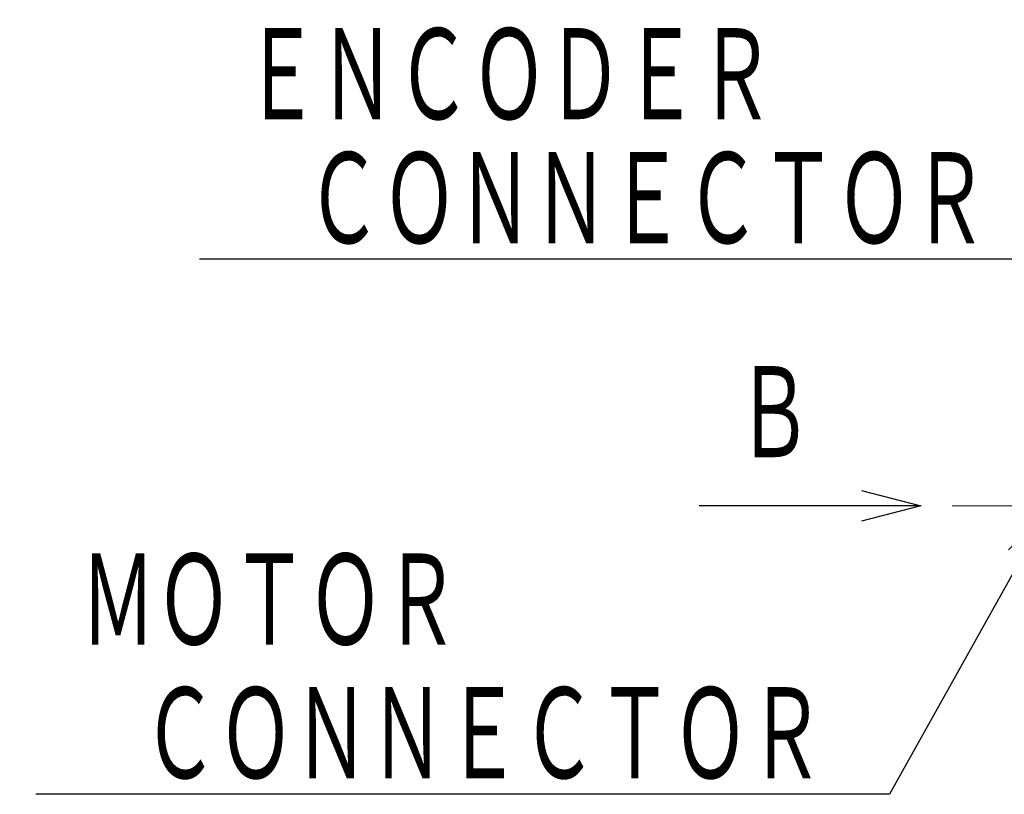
# Model space of a CAD drawing. Header units: millimetres. Extents: x 0 to 1300, y 0 to 891.
# Tile 34 of 119: x 212 to 312, y 432 to 510. Entities that reach past the tile are written whole.
import ezdxf

# ---------------------------------------------------------------- set-up
doc = ezdxf.new("R2010")
doc.units = ezdxf.units.MM
doc.header["$LTSCALE"] = 0.54643
doc.linetypes.add('CENTER', pattern=[50.8, 31.75, -6.35, 6.35, -6.35])
doc.layers.add('NoLayerName_001', color=7, linetype='Continuous')
doc.styles.get("Standard").update_dxf_attribs({"font": 'txt', "bigfont": 'extfont2'})
doc.dimstyles.get("Standard").update_dxf_attribs({"dimtxt": 2.5, "dimasz": 2.5, "dimexe": 1, "dimexo": 1, "dimtad": 1, "dimdec": 3, "dimzin": 0, "dimdsep": 46, "dimtxsty": 'Standard', "dimcen": 2.5, "dimadec": 3, "dimazin": 0, "dimtfac": 0.75, "dimtdec": 3, "dimtmove": 0, "dimatfit": 3, "dimfxl": 1, "dimarcsym": 0})

msp = doc.modelspace()

# ---------------------------------------------------------------- linework, layer by layer
at = {"layer": 'NoLayerName_001', "color": 2, "linetype": 'CENTER', "lineweight": 13}
msp.add_line((306.5345, 460.8696), (417.4345, 460.8696), dxfattribs=at)

# ---------------------------------------------------------------- texts
at = {"layer": 'NoLayerName_001', "color": 3, "lineweight": 13, "char_height": 10.5}
for s, insert, attachment_point in [('\\A1;\\W0.6667;ＥＮＣＯＤＥＲ', (234.5647, 499.1523), 7), ('\\A1;\\W0.6667;Ｂ', (292.3247, 464.8043), 9), ('\\A1;\\W0.6667;ＭＯＴＯＲ', (217.9381, 445.7602), 7)]:
    msp.add_mtext(s, dxfattribs=dict(at, insert=insert, attachment_point=attachment_point))
at = {"layer": 'NoLayerName_001', "color": 3, "linetype": 'Continuous', "lineweight": 13, "char_height": 10.5, "attachment_point": 9, "line_spacing_factor": 0.6}
for insert in [(310.1647, 486.5523), (293.5381, 432.1763)]:
    msp.add_mtext('\\A1;\\W0.6667;ＣＯＮＮＥＣＴＯＲ', dxfattribs=dict(at, insert=insert))

# ---------------------------------------------------------------- leaders
at = {"layer": 'NoLayerName_001', "color": 3, "linetype": 'Continuous', "lineweight": 13, "annotation_type": 0, "has_hookline": 1, "hookline_direction": 1, "text_width": 80.105}
for points in [[(341.9845, 547.6696), (316.7897, 485.9273), (310.7897, 485.9273)], [(316.5345, 460.8696), (300.1631, 431.5513), (294.1631, 431.5513)]]:
    msp.add_leader(points, dimstyle='Standard', override={"dimtxt": 10.5, "dimasz": 6, "dimldrblk": 'OPEN30'}, dxfattribs=at)
at = {"layer": 'NoLayerName_001', "color": 3, "linetype": 'Continuous', "lineweight": 13}
msp.add_leader([(303.3418, 460.8696), (280.8418, 460.8696)], dimstyle='Standard', override={"dimasz": 6, "dimldrblk": 'OPEN30'}, dxfattribs=at)

doc.saveas('drawing.dxf')
